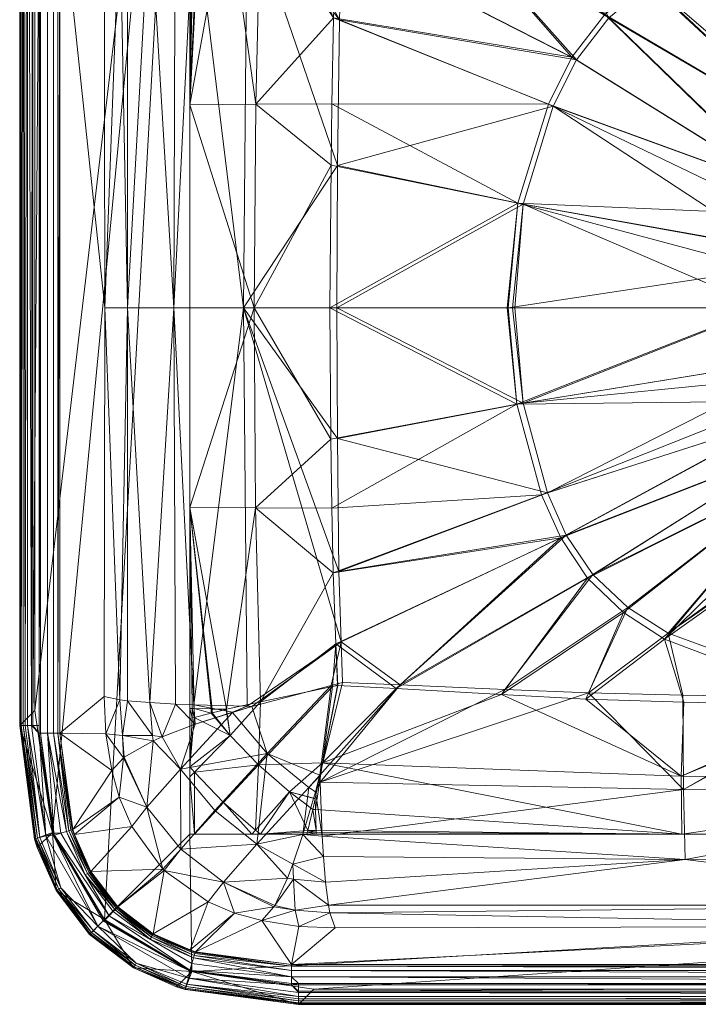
# Model space of a CAD drawing. Header units: inches. Extents: x -170 to 170, y -220 to 0.
# Tile 1 of 9: x -170 to -82, y -220 to -93. Entities that reach past the tile are written whole.
import ezdxf

# ---------------------------------------------------------------- set-up
doc = ezdxf.new("R2010")
doc.units = ezdxf.units.IN
doc.linetypes.add('Durchgehend', pattern=[0])
doc.layers.get('0').update_dxf_attribs({"linetype": 'Durchgehend', "lineweight": 0})

msp = doc.modelspace()

# ---------------------------------------------------------------- meshes
at = {"color": 7, "linetype": 'Durchgehend'}
mesh = msp.add_polyface(dxfattribs=at)
corners = [(-128.94, -80.37, 38.85), (-128.92, -80.35, 38.84), (-129.02, -82.15, 38.79), (-128.94, -80.34, 38.85), (-128.94, -80.34, 38.85), (-128.94, -80.35, 38.85), (-128.94, -80.35, 38.85), (-129.97, -75.09, 39.3), (-139.69, -130, 39.95), (-148, -103.78, 43.29), (-139.49, -103.71, 40.07), (-139.68, -130, 39.95), (-129.77, -111.59, 38.34), (-148, -77.39, 43.74), (-147.71, -77.38, 43.6), (-147.44, -77.37, 43.47), (-146.83, -77.36, 43.18), (-146.62, -77.35, 43.08), (-143.17, -77.28, 41.7), (-138.87, -78.24, 40.39), (-129.43, -92.55, 38.58), (-135.46, -78.97, 39.65), (-128.94, -80.36, 38.85), (-129.65, -103.66, 38.43), (-167.99, -182, 20), (-169.96, -183.96, 132.46), (-169.96, 0, 132.46), (-167.99, 0, 20), (-169.84, 0, 133.24), (-169.84, -183.96, 133.24), (-165.02, -184.96, 133.63), (-164.77, -75.01, 132.76), (-165.02, -75.01, 133.63), (-159.05, -78.81, 78.4), (-158.97, -130, 77.64), (-130.1, -80.24, 48.98), (-133.91, -76.14, 49.73), (-136.27, -78.64, 50.04), (-139.9, -77.63, 51.14), (-140.6, -77.64, 51.39), (-128.68, -92.8, 48.55), (-128.37, -82.51, 48.77), (-149.87, -77.91, 57.13), (-150.06, -130, 56.76), (-147.44, -77.82, 55.08), (-153.14, -78.08, 60.93), (-156.03, -130, 65.65), (-156.03, -78.3, 66.13), (-157.02, -78.41, 68.71), (-141.06, -130, 50.94), (-128.93, -111.62, 48.31), (-148, -12.17, 20), (-148, -130, 43.13), (-148, -155.79, 43.27), (-167.46, -75.01, 135), (-167.46, -183.96, 135), (-167.25, -75.01, 135)]
mesh.append_faces([[corners[k] for k in face] for face in [(0, 1, 2), (3, 4, 5), (5, 4, 6), (3, 7, 4), (4, 7, 1), (8, 9, 10), (11, 10, 12), (13, 14, 9), (9, 14, 15), (16, 9, 15), (16, 17, 9), (9, 17, 18), (10, 18, 19), (20, 19, 21), (2, 21, 0), (2, 20, 21), (3, 5, 21), (21, 5, 22), (0, 21, 22), (19, 20, 10), (10, 20, 23), (12, 10, 23), (10, 9, 18), (5, 6, 22), (7, 3, 21), (24, 25, 26, 27), (28, 26, 25, 29), (30, 31, 32), (33, 31, 34), (35, 36, 37), (38, 39, 37), (37, 39, 40), (41, 37, 40), (41, 35, 37), (42, 43, 44), (42, 45, 43), (43, 45, 46), (46, 45, 47), (48, 46, 47), (48, 34, 46), (48, 33, 34), (43, 49, 44), (44, 49, 39), (39, 49, 50), (40, 39, 50)]], dxfattribs={"color": 7})
mesh.append_faces([[corners[k] for k in face] for face in [(51, 9, 52), (51, 52, 53)]], dxfattribs={"vtx0": -1, "vtx2": -1, "color": 7})
mesh.append_faces([[corners[k] for k in face] for face in [(54, 55, 56)]], dxfattribs={"vtx1": -1, "vtx2": -1, "color": 7})
mesh = msp.add_polyface(dxfattribs=at)
corners = [(-148, -181.75, 43.72), (-148, -155.79, 43.27), (-147.71, -181.75, 43.58), (-143.27, -181.86, 41.72), (-139.51, -155.85, 40.06), (-138.86, -180.88, 40.37), (-129.51, -164.22, 38.51), (-129.16, -173.41, 38.67), (-148, -130, 43.13), (-139.69, -130, 39.95), (-129.8, -146.97, 38.32), (-129.67, -155.9, 38.41), (-139.68, -130, 39.95), (-129.9, -130, 38.25), (-148, -103.78, 43.29), (-129.77, -111.59, 38.34), (-139.49, -103.71, 40.07), (-148, -12.17, 20), (-148, -198, 20), (-169.78, -183.96, 133.43), (-169.84, 0, 133.24), (-169.84, -183.96, 133.24), (-169.49, -183.96, 133.95), (-169.49, 0, 133.95), (-169.24, -183.96, 134.25), (-168.94, 0, 134.51), (-168.94, -183.96, 134.51), (-168.42, -183.96, 134.81), (-168.24, -183.96, 134.88), (-168.24, 0, 134.88), (-167.46, -183.96, 135), (-167.46, -75.01, 135), (-164.77, -184.96, 132.76), (-164.77, -75.01, 132.76), (-165.02, -184.96, 133.63), (-167.25, -184.96, 135), (-166.36, -184.96, 134.83), (-166.36, -75.01, 134.83), (-167.25, -75.01, 135), (-165.58, -184.96, 134.36), (-165.58, -75.01, 134.36), (-165.02, -75.01, 133.63), (-159.05, -180.21, 78.38), (-158.97, -130, 77.64), (-141.06, -130, 50.94), (-129.03, -130, 48.21), (-128.93, -111.62, 48.31), (-140.58, -181.47, 51.37), (-128.47, -173.14, 48.64), (-147.48, -181.28, 55.09), (-150.06, -130, 56.76), (-149.86, -181.18, 57.1), (-153.16, -180.99, 60.94), (-128.74, -164.07, 48.48), (-128.95, -146.88, 48.29), (-156.03, -130, 65.65), (-156.02, -180.76, 66.1), (-157.02, -180.64, 68.71), (-158.99, -208.99, 20), (-165.74, -197.75, 20), (-167.99, -182, 20), (-167.45, -184.97, 135)]
mesh.append_faces([[corners[k] for k in face] for face in [(0, 1, 2), (3, 1, 4), (5, 4, 6), (7, 5, 6), (8, 9, 1), (1, 9, 4), (4, 9, 10), (11, 4, 10), (11, 6, 4), (9, 12, 10), (10, 12, 13), (5, 3, 4), (8, 14, 9), (13, 12, 15), (12, 9, 16), (19, 20, 21), (19, 22, 23), (23, 22, 24), (25, 24, 26), (27, 25, 26), (27, 28, 29), (28, 30, 31), (32, 33, 34), (35, 36, 37, 38), (39, 40, 37, 36), (34, 41, 40, 39), (42, 43, 33, 32), (44, 45, 46), (47, 48, 44), (49, 44, 50), (51, 50, 52), (51, 49, 50), (48, 53, 44), (44, 53, 54), (45, 44, 54), (50, 55, 52), (52, 55, 56), (56, 55, 57), (57, 55, 43), (42, 57, 43), (49, 47, 44)]], dxfattribs={"color": 7})
mesh.append_faces([[corners[k] for k in face] for face in [(17, 0, 18)]], dxfattribs={"vtx0": -1, "color": 7})
mesh.append_faces([[corners[k] for k in face] for face in [(18, 58, 17), (59, 17, 58), (61, 38, 30), (38, 61, 35)]], dxfattribs={"vtx0": -1, "vtx1": -1, "color": 7})
mesh.append_faces([[corners[k] for k in face] for face in [(17, 1, 0), (17, 59, 60)]], dxfattribs={"vtx0": -1, "vtx2": -1, "color": 7})
mesh = msp.add_polyface(dxfattribs=at)
corners = [(-169.78, -183.96, 133.43), (-169.49, 0, 133.95), (-169.84, 0, 133.24), (-168.42, -183.96, 134.81), (-168.24, 0, 134.88), (-168.94, 0, 134.51), (-167.46, 0, 135), (-168.24, -183.96, 134.88), (-167.46, -75.01, 135), (-169.24, -183.96, 134.25), (-163.59, -62.41, 134.04), (-163.88, -62.32, 134.37), (-165.58, -75.01, 134.36), (-165.02, -75.01, 133.63), (-163.35, -62.48, 133.66), (-163.19, -62.53, 133.24), (-164.77, -75.01, 132.76), (-163.1, -62.56, 132.8), (-162.9, -61.95, 132.8), (-160.83, -57.08, 133.25), (-164.62, -62.09, 134.84), (-165.47, -61.83, 135), (-167.25, -75.01, 135), (-166.36, -75.01, 134.83), (-161.46, -56.71, 134.38), (-161.19, -56.87, 134.05), (-160.98, -56.99, 133.67), (-155.47, -61.88, 77.82), (-160.75, -57.13, 132.81), (-157.13, -65.78, 77.96), (-158.09, -69.24, 78.11), (-158.82, -73.96, 78.27), (-154.91, -62.77, 72.87), (-151.51, -56.46, 77.9), (-157.86, -69.63, 75.9), (-156.7, -70.83, 69.91), (-153.65, -64.37, 67.18), (-150.58, -57.29, 71.67), (-149.27, -58.95, 66.05), (-156.49, -70.99, 69.18), (-154.71, -72.13, 64.45), (-151.81, -66.56, 62.27), (-152.74, -73.13, 60.96), (-149.4, -69.34, 58.13), (-151.79, -73.55, 59.64), (-156.72, -73.77, 68.66), (-148, -12.17, 20), (-167.99, -182, 20), (-167.99, 0, 20)]
mesh.append_faces([[corners[k] for k in face] for face in [(0, 1, 2), (3, 4, 5), (6, 4, 7, 8), (5, 1, 9), (10, 11, 12), (13, 10, 12), (13, 14, 10), (13, 15, 14), (13, 16, 15), (15, 16, 17), (18, 15, 17), (18, 19, 15), (20, 21, 22), (23, 20, 22), (23, 11, 20), (23, 12, 11), (11, 24, 20), (11, 10, 25), (15, 19, 14), (10, 14, 26), (27, 28, 18), (29, 18, 17), (30, 17, 16), (31, 30, 16), (30, 29, 17), (29, 27, 18), (32, 33, 27), (29, 32, 27), (29, 34, 32), (29, 30, 34), (34, 35, 32), (32, 35, 36), (37, 36, 38), (35, 39, 36), (36, 39, 40), (41, 40, 42), (43, 42, 44), (36, 41, 38), (36, 40, 41), (37, 32, 36), (42, 43, 41), (30, 31, 34), (34, 31, 35), (35, 31, 45), (39, 45, 40), (39, 35, 45)]], dxfattribs={"color": 7})
mesh.append_faces([[corners[k] for k in face] for face in [(21, 8, 22)]], dxfattribs={"vtx0": -1, "vtx1": -1, "color": 7})
mesh.append_faces([[corners[k] for k in face] for face in [(46, 47, 48)]], dxfattribs={"vtx0": -1, "vtx2": -1, "color": 7})
mesh = msp.add_polyface(dxfattribs=at)
corners = [(-132.85, -61.19, 43.17), (-134.71, -64.45, 42.06), (-139.37, -59.03, 45.28), (-132.47, -62.84, 42.44), (-132.12, -64.35, 41.85), (-131.86, -65.54, 41.44), (-131.85, -65.58, 41.42), (-137.5, -66.66, 41.8), (-142.26, -61.27, 44.99), (-130.55, -72.07, 39.77), (-129.97, -75.09, 39.3), (-142.66, -71.52, 42.07), (-148, -65.84, 45.63), (-148, -76.06, 43.8), (-148, -57.94, 49.42), (-131.58, -57.16, 45.2), (-131.82, -64.29, 41.85), (-131.24, -68.58, 50.94), (-131.22, -67.61, 51.27), (-131.81, -66.44, 51.75), (-130.94, -60.56, 54.9), (-133.33, -61.17, 54.69), (-133.45, -60.78, 54.98), (-147.84, -75.1, 55.56), (-149.4, -69.34, 58.13), (-151.79, -73.55, 59.64), (-146.37, -72.73, 54.81), (-130.14, -72.91, 49.77), (-131.17, -68.85, 50.85), (-133.91, -76.14, 49.73), (-138.22, -71.44, 51.34), (-132.8, -67.07, 51.59), (-136.48, -63.02, 54.05), (-139.51, -59.63, 57.38), (-141.91, -67.39, 53.78), (-144.95, -63.98, 57.08), (-147.4, -61.17, 61.19), (-151.81, -66.56, 62.27), (-149.27, -58.95, 66.05), (-148, -12.17, 20), (-148, -77.39, 43.74), (-148, -103.78, 43.29)]
mesh.append_faces([[corners[k] for k in face] for face in [(0, 1, 2), (0, 3, 1), (1, 3, 4), (5, 1, 4), (5, 6, 1), (1, 6, 7), (2, 7, 8), (6, 9, 7), (7, 9, 10), (8, 7, 11), (12, 11, 13), (12, 8, 11), (12, 14, 8), (11, 7, 10), (1, 7, 2), (0, 15, 3), (3, 15, 16), (4, 16, 5), (4, 3, 16), (16, 6, 5), (17, 18, 19), (19, 18, 20), (21, 20, 22), (21, 19, 20), (23, 24, 25), (23, 26, 24), (27, 28, 29), (29, 28, 30), (30, 28, 31), (32, 31, 19), (21, 32, 19), (21, 22, 32), (32, 22, 33), (34, 33, 35), (24, 35, 36), (37, 36, 38), (28, 17, 31), (31, 17, 19), (35, 33, 36), (35, 24, 34), (34, 24, 26), (30, 34, 26), (30, 32, 34), (30, 31, 32), (37, 24, 36), (34, 32, 33), (17, 28, 18)]], dxfattribs={"color": 7})
mesh.append_faces([[corners[k] for k in face] for face in [(39, 40, 41)]], dxfattribs={"vtx0": -1, "vtx2": -1, "color": 7})
mesh = msp.add_polyface(dxfattribs=at)
corners = [(-89.97, -78.49, 37.19), (-60.26, -77.69, 36.46), (-83.2, -84.19, 36.54), (-128.94, -80.35, 38.85), (-128.92, -80.35, 38.84), (-128.94, -80.37, 38.85), (-129.02, -82.15, 38.79), (-114.44, -79.64, 38.06), (-98.66, -97.65, 36.53), (-94.4, -92.11, 36.54), (-70.99, -114.92, 35.03), (-67.12, -108.17, 35.03), (-101.71, -103.7, 36.53), (-72.16, -117.93, 35.03), (-105.64, -116.5, 36.54), (-129.65, -103.66, 38.43), (-129.77, -111.59, 38.34), (-129.43, -92.55, 38.58), (-112.08, -79.51, 37.96), (-100.82, -78.94, 37.53), (-89.05, -87.62, 36.54), (-66.36, -107.15, 35.03), (-128.94, -80.34, 38.85), (-129.97, -75.09, 39.3), (-111.44, -71.3, 38.93), (-128.94, -80.36, 38.85), (-113.92, -80.15, 48.04), (-130.14, -72.91, 49.77), (-128.31, -80.69, 48.82), (-128.37, -82.51, 48.77), (-130.1, -80.24, 48.98), (-70.7, -115.05, 45.03), (-101.09, -103.95, 46.51), (-73.07, -122.36, 45.03), (-70.7, -115.05, 45.03), (-98.09, -97.99, 46.51), (-128.68, -92.8, 48.55), (-128.93, -111.62, 48.31), (-104.96, -116.63, 46.51), (-93.9, -92.58, 46.51), (-100.46, -79.63, 47.49), (-66.86, -108.39, 45.03), (-82.82, -84.9, 46.51), (-88.62, -88.22, 46.51), (-89.65, -79.29, 47.15), (-60.07, -78.69, 46.4)]
mesh.append_faces([[corners[k] for k in face] for face in [(0, 1, 2), (3, 4, 5), (6, 4, 7), (8, 7, 9), (10, 9, 11), (10, 8, 9), (10, 12, 8), (10, 13, 12), (12, 13, 14), (15, 14, 16), (15, 12, 14), (15, 17, 12), (12, 17, 8), (8, 17, 6), (7, 8, 6), (7, 18, 9), (9, 18, 19), (20, 19, 0), (2, 20, 0), (2, 21, 20), (20, 11, 9), (19, 20, 9), (3, 22, 4), (7, 4, 23), (18, 24, 19), (18, 7, 24), (25, 3, 5), (26, 27, 28), (29, 28, 30), (31, 32, 33), (31, 34, 32), (32, 34, 35), (36, 35, 29), (36, 32, 35), (36, 37, 32), (32, 37, 38), (33, 32, 38), (35, 34, 39), (26, 39, 40), (26, 35, 39), (26, 29, 35), (26, 28, 29), (41, 42, 43), (39, 43, 40), (39, 41, 43), (42, 44, 43), (43, 44, 40), (44, 42, 45)]], dxfattribs={"color": 7})
mesh = msp.add_polyface(dxfattribs=at)
corners = [(-72.16, -117.93, 35.03), (-70.99, -114.92, 35.03), (-70.67, -115.06, 35.02), (-66.82, -108.38, 35.02), (-67.12, -108.17, 35.03), (-66.36, -107.15, 35.03), (-66.07, -107.38, 35.02), (-61.7, -102.67, 35.02), (-61.96, -102.38, 35.04), (-57.37, -98.82, 35.04), (-57.15, -99.16, 35.02), (-60.26, -77.69, 36.46), (-50.44, -95.23, 35.05), (-83.2, -84.19, 36.54), (-89.05, -87.62, 36.54), (-64.62, -108.5), (-70.1, -118.64), (-56.14, -100.7), (-61.72, -102.66, 45.03), (-82.82, -84.9, 46.51), (-66.86, -108.39, 45.03), (-93.9, -92.58, 46.51), (-70.7, -115.05, 45.03), (-60.07, -78.69, 46.4), (-50.28, -95.64, 45.04), (-60.44, -104.07, 44.26), (-61.03, -103.41, 44.81), (-64.67, -108.64, 44.26), (-69.76, -115.46, 44.81), (-68.95, -115.82, 44.26), (-70.7, -115.05, 45.03), (-56.24, -100.81, 44.27), (-49.9, -96.57, 44.82), (-53.49, -104.98, 39.77), (-56.86, -107.56, 39.77), (-60.55, -111.46, 39.77), (-60.72, -111.69, 39.77), (-63.48, -115.97, 39.77), (-55.48, -109.12, 37.79), (-58.91, -112.76, 37.79), (-61.63, -116.94, 37.79), (-56.2, -114.89, 34), (-53.19, -111.7, 34), (-58.59, -118.56, 34)]
mesh.append_faces([[corners[k] for k in face] for face in [(0, 1, 2), (2, 1, 3), (3, 1, 4), (5, 3, 4), (5, 6, 3), (5, 7, 6), (5, 8, 7), (7, 8, 9), (10, 7, 9), (9, 11, 12), (9, 8, 11), (11, 8, 13), (13, 8, 5), (5, 4, 14), (2, 15, 16), (2, 3, 15), (15, 3, 6), (7, 15, 6), (7, 17, 15), (7, 10, 17), (18, 19, 20), (21, 22, 20), (19, 18, 23), (18, 24, 23), (25, 26, 27), (27, 26, 28), (29, 27, 28), (18, 20, 26), (26, 20, 28), (28, 20, 22), (30, 28, 22), (24, 18, 26), (25, 31, 26), (26, 31, 32), (33, 31, 25), (34, 25, 35), (34, 33, 25), (25, 27, 35), (35, 27, 36), (36, 27, 37), (37, 27, 29), (34, 38, 33), (35, 39, 38, 34), (39, 35, 36), (40, 36, 37), (39, 41, 42, 38), (36, 40, 39), (40, 43, 41, 39)]], dxfattribs={"color": 7})
mesh = msp.add_polyface(dxfattribs=at)
corners = [(-73.13, -137.15, 35.02), (-73.46, -137.21, 35.03), (-73.83, -130, 35.02), (-74.17, -130, 35.03), (-73.5, -125.04, 35.02), (-73.83, -125, 35.03), (-73.02, -122.29, 35.02), (-73.35, -122.22, 35.03), (-96.64, -164.92, 36.53), (-100.12, -159.72, 36.52), (-69.63, -147.83, 35.03), (-68, -150.56, 35.03), (-71.4, -144.11, 35.03), (-102.59, -154.18, 36.52), (-72.16, -142.07, 35.03), (-129.51, -164.22, 38.51), (-129.67, -155.9, 38.41), (-105.77, -142.45, 36.53), (-129.8, -146.97, 38.32), (-129.9, -130, 38.25), (-107.04, -130, 36.54), (-106.88, -130, 36.53), (-72.16, -117.93, 35.03), (-105.64, -116.5, 36.54), (-129.77, -111.59, 38.34), (-106.06, -130, 46.5), (-73.87, -130, 45.03), (-104.96, -116.63, 46.51), (-106.34, -130, 46.51), (-129.03, -130, 48.21), (-73.07, -122.36, 45.03), (-128.93, -111.62, 48.31), (-67.72, -150.38, 45.03), (-69.35, -147.67, 45.03), (-95.99, -164.43, 46.5), (-99.42, -159.36, 46.5), (-71.09, -144.03, 45.03), (-101.83, -153.9, 46.5), (-128.74, -164.07, 48.48), (-128.95, -146.88, 48.29), (-72.72, -139.12, 45.03), (-104.96, -142.31, 46.5), (-73.17, -137.16, 45.03), (-72.84, -130, 44.81)]
mesh.append_faces([[corners[k] for k in face] for face in [(0, 1, 2), (2, 1, 3), (4, 3, 5), (6, 5, 7), (6, 4, 5), (4, 2, 3), (8, 9, 10), (11, 8, 10), (12, 13, 14), (12, 9, 13), (12, 10, 9), (15, 16, 13), (13, 16, 17), (14, 17, 1), (14, 13, 17), (16, 18, 17), (17, 18, 19), (20, 17, 19), (20, 21, 17), (17, 21, 3), (1, 17, 3), (22, 7, 23), (23, 7, 5), (21, 5, 3), (21, 23, 5), (21, 20, 23), (23, 20, 19), (24, 23, 19), (25, 26, 27), (28, 27, 29), (28, 25, 27), (30, 27, 26), (31, 29, 27), (32, 33, 34), (34, 33, 35), (33, 36, 35), (35, 36, 37), (38, 37, 39), (36, 40, 37), (37, 40, 41), (39, 41, 29), (39, 37, 41), (40, 42, 41), (41, 42, 26), (25, 41, 26), (25, 28, 41), (41, 28, 29), (26, 42, 43)]], dxfattribs={"color": 7})
mesh = msp.add_polyface(dxfattribs=at)
corners = [(-68, -150.56, 35.03), (-92.03, -169.34, 36.53), (-96.64, -164.92, 36.53), (-86.72, -172.8, 36.53), (-66.36, -152.85, 35.03), (-63.43, -156.21, 35.04), (-63.94, -181.39, 36.56), (-57.38, -161.2, 35.04), (-84.23, -180.93, 37.09), (-96.87, -180.55, 37.44), (-107.75, -179.94, 37.79), (-84.47, -198, 41.49), (-37, -198, 40.68), (-148, -198, 20), (-10.07, -198, 40.93), (-84.58, -190.5, 38.76), (-62.58, -181.42, 36.53), (-37, -191.14, 38.08), (-130.88, -188.78, 40.13), (-133.96, -217.46, 135), (-133.96, -218.24, 134.88), (15.59, -217.46, 135), (-134.87, -214.8, 132.72), (-134.87, -215.05, 133.61), (1.31, -214.8, 132.72), (59.87, -215.6, 134.34), (-134.87, -215.6, 134.34), (59.87, -216.39, 134.83), (-134.87, -216.39, 134.83), (15.59, -217.29, 135), (-133.96, -217.29, 135), (-37, -209.85, 76.1), (-129.23, -210.1, 79.03), (-96.55, -179.74, 47.41), (-131.19, -191.26, 51.22), (-84.25, -192.2, 49.86), (-84.37, -180.02, 47.05), (-63.48, -180.37, 46.5), (-37, -207.14, 64.14), (-130.1, -207.16, 66.24), (-129.91, -208.13, 68.87), (-84.04, -201.25, 55.79), (-37, -192.54, 49.18), (-62.72, -180.38, 46.49), (-130.91, -198.26, 54.82), (-63.17, -155.95, 45.03), (-86.23, -172.04, 46.5), (-63.55, -155.57, 45.03), (-67.72, -150.38, 45.03), (-91.47, -168.72, 46.5), (-95.99, -164.43, 46.5), (-107.35, -179.28, 47.76), (-99.42, -159.36, 46.5), (-120.83, -178.7, 48.37)]
mesh.append_faces([[corners[k] for k in face] for face in [(0, 1, 2), (0, 3, 1), (0, 4, 3), (3, 4, 5), (6, 5, 7), (5, 6, 3), (3, 6, 8), (9, 3, 8), (9, 1, 3), (9, 10, 1), (1, 10, 2), (11, 12, 13), (12, 14, 13), (10, 9, 15), (15, 9, 8), (6, 15, 8), (6, 16, 15), (15, 16, 17), (11, 15, 17), (11, 18, 15), (19, 20, 21), (22, 23, 24), (25, 23, 26), (27, 26, 28), (29, 28, 30), (22, 31, 32), (33, 34, 35), (36, 35, 37), (36, 33, 35), (38, 39, 40), (31, 40, 32), (31, 38, 40), (39, 38, 41), (42, 35, 41), (43, 37, 35), (35, 44, 41), (37, 45, 46), (36, 46, 33), (36, 37, 46), (45, 47, 46), (46, 47, 48), (49, 48, 50), (51, 49, 50), (51, 33, 49), (49, 33, 46), (48, 49, 46), (50, 52, 53)]], dxfattribs={"color": 7})
mesh.append_faces([[corners[k] for k in face] for face in [(29, 30, 19)]], dxfattribs={"vtx1": -1, "vtx2": -1, "color": 7})
mesh = msp.add_polyface(dxfattribs=at)
corners = [(15.41, -171.24, 36.53), (20.49, -166.76, 36.53), (27.7, -180.02, 37.56), (16.94, -180.52, 37.21), (9.8, -174.69, 36.54), (-6.56, -151.4, 35.03), (16.7, -198, 41.59), (16.83, -190.2, 38.8), (37.2, -198, 42.25), (37.39, -189.43, 39.33), (16.84, -189.65, 38.66), (-13.48, -181.36, 36.44), (-23.21, -164.65, 35.05), (-22.02, -164.15, 35.05), (-9.96, -181.26, 36.5), (-11.78, -157.39, 35.04), (-37, -181.77, 36.24), (-148, -198, 20), (-10.07, -198, 40.93), (159.83, -198, 20), (-37, -191.14, 38.08), (-9.98, -190.22, 38.09), (-37, -190.62, 37.93), (-133.96, -219.96, 132.46), (-132, -217.99, 20), (159.99, -217.99, 20), (161.96, -219.96, 132.46), (-133.96, -218.24, 134.88), (161.96, -218.24, 134.88), (15.59, -217.46, 135), (1.31, -214.8, 132.72), (-134.87, -215.05, 133.61), (59.87, -215.05, 133.61), (59.87, -215.6, 134.34), (15.59, -217.29, 135), (59.87, -216.39, 134.83), (-134.87, -216.39, 134.83), (-134.87, -215.6, 134.34), (59.87, -214.8, 132.72), (15.53, -209.94, 77.17), (-37, -209.85, 76.1), (16.61, -179.72, 47.17), (16.48, -192.03, 49.89), (27.31, -179.34, 47.53), (15.94, -207.14, 64.89), (-37, -207.14, 64.14), (-37, -201.37, 55.17), (16.26, -201.17, 55.79), (-37, -192.54, 49.18), (-13.67, -180.34, 46.38), (20.02, -166.33, 46.51), (15, -170.68, 46.51), (9.44, -174.01, 46.51), (-11.78, -156.88, 45.03), (-23.4, -164.23, 45.04), (-23.42, -164.24, 45.04), (-37, -180.66, 46.18)]
mesh.append_faces([[corners[k] for k in face] for face in [(0, 1, 2), (3, 0, 2), (3, 4, 0), (0, 4, 5), (6, 7, 8), (9, 7, 2), (3, 2, 10), (10, 2, 7), (11, 12, 13), (14, 13, 15), (4, 14, 15), (4, 3, 14), (14, 11, 13), (11, 16, 12), (17, 18, 19), (18, 20, 21), (6, 21, 7), (6, 18, 21), (21, 22, 11), (14, 21, 11), (14, 10, 21), (14, 3, 10), (10, 7, 21), (23, 24, 25, 26), (27, 28, 29), (30, 31, 32), (32, 31, 33), (34, 35, 36), (35, 33, 37), (38, 39, 30), (30, 39, 40), (41, 42, 43), (39, 44, 40), (40, 44, 45), (45, 44, 46), (46, 44, 47), (48, 47, 42), (49, 42, 41), (49, 48, 42), (48, 46, 47), (50, 51, 43), (52, 41, 51), (51, 41, 43), (52, 53, 49), (41, 52, 49), (53, 54, 49), (49, 54, 55), (56, 49, 55)]], dxfattribs={"color": 7})
mesh = msp.add_polyface(dxfattribs=at)
corners = [(-128.92, -178.77, 38.82), (-128.92, -178.76, 38.82), (-128.9, -178.77, 38.82), (-129.16, -173.41, 38.67), (-121.37, -179.16, 38.4), (-100.12, -159.72, 36.52), (-129.51, -164.22, 38.51), (-102.59, -154.18, 36.52), (-96.64, -164.92, 36.53), (-107.75, -179.94, 37.79), (-131.68, -198, 43.19), (-84.47, -198, 41.49), (-148, -198, 20), (-128.92, -178.77, 38.82), (-128.91, -178.77, 38.82), (-128.92, -178.77, 38.82), (-128.92, -178.76, 38.82), (-129.56, -178.91, 38.87), (-128.92, -178.77, 38.82), (-128.92, -178.78, 38.82), (-131.68, -197.74, 43.07), (-131.69, -197.5, 42.96), (-131.77, -194.79, 41.88), (-130.88, -188.78, 40.13), (-128.92, -178.77, 38.82), (-84.58, -190.5, 38.76), (-128.29, -178.41, 48.8), (-131.22, -190.35, 50.92), (-120.83, -178.7, 48.37), (-131.19, -191.26, 51.22), (-107.35, -179.28, 47.76), (-96.55, -179.74, 47.41), (-130.75, -200.88, 56.97), (-84.04, -201.25, 55.79), (-130.91, -198.26, 54.82), (-130.48, -204.19, 60.8), (-130.1, -207.16, 66.24), (-84.25, -192.2, 49.86), (-129.76, -178.77, 48.92), (-128.47, -173.14, 48.64), (-95.99, -164.43, 46.5), (-99.42, -159.36, 46.5), (-128.74, -164.07, 48.48), (-101.83, -153.9, 46.5)]
mesh.append_faces([[corners[k] for k in face] for face in [(0, 1, 2), (2, 1, 3), (4, 3, 5), (3, 6, 5), (5, 6, 7), (8, 9, 4), (5, 8, 4), (4, 2, 3), (10, 11, 12), (13, 0, 14), (14, 0, 2), (15, 16, 0), (0, 16, 1), (3, 1, 17), (17, 1, 16), (15, 17, 16), (15, 18, 17), (17, 18, 19), (10, 20, 11), (11, 20, 21), (22, 11, 21), (22, 23, 11), (19, 24, 23), (23, 24, 13), (14, 23, 13), (14, 2, 23), (23, 2, 4), (9, 23, 4), (9, 25, 23), (0, 13, 18), (15, 0, 18), (19, 18, 24), (24, 18, 13), (26, 27, 28), (28, 27, 29), (30, 29, 31), (30, 28, 29), (32, 33, 34), (32, 35, 33), (33, 35, 36), (29, 34, 37), (27, 26, 38), (26, 39, 38), (30, 40, 28), (28, 41, 39), (26, 28, 39), (42, 41, 43), (42, 39, 41)]], dxfattribs={"color": 7})
mesh = msp.add_polyface(dxfattribs=at)
corners = [(-147.71, -181.75, 43.58), (-148, -155.79, 43.27), (-147.44, -181.76, 43.45), (-145.24, -181.81, 42.47), (-145.12, -181.82, 42.42), (-143.27, -181.86, 41.72), (-129.16, -173.41, 38.67), (-129.56, -178.91, 38.87), (-138.86, -180.88, 40.37), (-148, -183.06, 43.79), (-147.71, -182.98, 43.64), (-148, -189.27, 44.59), (-147.44, -182.91, 43.51), (-142.79, -185.23, 41.8), (-145.24, -182.34, 42.49), (-145.12, -182.31, 42.44), (-143.31, -181.87, 41.73), (-139.12, -189.02, 41.34), (-128.92, -178.78, 38.82), (-130.88, -188.78, 40.13), (-148, -181.75, 43.72), (-168.42, -183.96, 134.81), (-167.45, -184.97, 135), (-168.24, -183.96, 134.88), (-167.46, -183.96, 135), (-159.05, -180.21, 78.38), (-164.77, -184.96, 132.76), (-158.82, -185.03, 78.21), (-129.76, -178.77, 48.92), (-139.97, -181.48, 51.15), (-138.02, -187.58, 51.28), (-142.49, -182.28, 52.21), (-149.2, -189.58, 57.92), (-147.29, -183.79, 55.12), (-142.5, -182.23, 52.2), (-157.02, -180.64, 68.71), (-156.7, -185.26, 68.63), (-156.02, -180.76, 66.1), (-153.16, -180.99, 60.94), (-151.58, -185.43, 59.37), (-149.86, -181.18, 57.1), (-152.81, -185.25, 60.94), (-152.73, -185.93, 60.96), (-147.48, -181.28, 55.09), (-140.58, -181.47, 51.37), (-128.47, -173.14, 48.64)]
mesh.append_faces([[corners[k] for k in face] for face in [(0, 1, 2), (2, 1, 3), (3, 1, 4), (4, 1, 5), (6, 7, 8), (9, 10, 11), (11, 10, 12), (13, 12, 14), (15, 13, 14), (15, 16, 13), (13, 16, 5), (8, 13, 5), (8, 17, 13), (8, 7, 17), (7, 18, 19), (9, 20, 10), (10, 20, 0), (12, 0, 2), (14, 2, 3), (15, 3, 4), (16, 4, 5), (16, 15, 4), (15, 14, 3), (14, 12, 2), (12, 10, 0), (21, 22, 23), (22, 24, 23), (25, 26, 27), (28, 29, 30), (30, 29, 31), (32, 31, 33), (29, 34, 31), (31, 34, 33), (35, 36, 37), (35, 27, 36), (35, 25, 27), (38, 39, 40), (38, 41, 39), (38, 37, 41), (41, 37, 36), (42, 41, 36), (39, 33, 40), (40, 33, 43), (43, 33, 34), (44, 34, 29), (44, 43, 34), (28, 45, 29), (29, 45, 44)]], dxfattribs={"color": 7})
mesh = msp.add_polyface(dxfattribs=at)
corners = [(-23.21, -164.65, 35.05), (-33.92, -167.21, 35.06), (-33.96, -166.71, 35.03), (-37, -167.34, 35.06), (-37, -166.84, 35.03), (-42.02, -166.99, 35.06), (-41.95, -166.5, 35.03), (-46.16, -166.18, 35.05), (-46.04, -165.71, 35.03), (-37, -181.77, 36.24), (-62.58, -181.42, 36.53), (-57.38, -161.2, 35.04), (-51.4, -164.41, 35.05), (-63.94, -181.39, 36.56), (-34.11, -164.88), (-37, -198, 40.68), (-37, -191.14, 38.08), (-10.07, -198, 40.93), (-37, -190.62, 37.93), (-9.98, -190.22, 38.09), (-13.48, -181.36, 36.44), (-84.47, -198, 41.49), (-133.96, -219.96, 132.46), (161.96, -219.84, 133.24), (-133.96, -219.84, 133.24), (-133.96, -219.78, 133.43), (-133.96, -219.49, 133.95), (161.96, -219.49, 133.95), (-133.96, -219.24, 134.25), (161.96, -218.94, 134.51), (-133.96, -218.94, 134.51), (-133.96, -218.42, 134.81), (-133.96, -218.24, 134.88), (161.96, -218.24, 134.88), (-134.87, -214.8, 132.72), (1.31, -214.8, 132.72), (-37, -209.85, 76.1), (-13.67, -180.34, 46.38), (-37, -180.66, 46.18), (-37, -192.54, 49.18), (-84.04, -201.25, 55.79), (-37, -207.14, 64.14), (-37, -201.37, 55.17), (-62.72, -180.38, 46.49), (-84.25, -192.2, 49.86), (-23.42, -164.24, 45.04), (-37, -166.82, 45.04), (-46.78, -165.5, 45.04), (-51.23, -163.98, 45.04), (-55.85, -161.65, 45.04), (-63.48, -180.37, 46.5), (-63.17, -155.95, 45.03), (-46.52, -164.55, 44.82), (-37, -165.83, 44.82), (-147.75, -215.74, 20), (159.83, -198, 20), (-132, -217.99, 20), (-148, -198, 20), (15.59, -217.29, 135), (-133.96, -217.46, 135), (15.59, -217.46, 135)]
mesh.append_faces([[corners[k] for k in face] for face in [(0, 1, 2), (2, 1, 3), (4, 3, 5), (6, 5, 7), (8, 6, 7), (6, 4, 5), (4, 2, 3), (3, 1, 9), (9, 1, 0), (10, 11, 12), (7, 10, 12), (7, 9, 10), (7, 5, 9), (9, 5, 3), (10, 13, 11), (4, 14, 2), (4, 6, 14), (15, 16, 17), (16, 18, 19), (18, 9, 20), (21, 16, 15), (9, 18, 10), (10, 18, 16), (22, 23, 24), (24, 23, 25), (26, 27, 28), (26, 25, 27), (28, 29, 30), (30, 29, 31), (32, 31, 33), (34, 35, 36), (37, 38, 39), (40, 41, 42), (39, 40, 42), (39, 43, 44), (39, 38, 43), (38, 45, 46), (46, 47, 38), (38, 47, 43), (43, 47, 48), (49, 43, 48), (49, 50, 43), (49, 51, 50), (46, 52, 47), (46, 53, 52)]], dxfattribs={"color": 7})
mesh.append_faces([[corners[k] for k in face] for face in [(54, 55, 56), (55, 54, 57)]], dxfattribs={"vtx0": -1, "vtx1": -1, "color": 7})
mesh.append_faces([[corners[k] for k in face] for face in [(58, 59, 60)]], dxfattribs={"vtx0": -1, "vtx2": -1, "color": 7})
mesh = msp.add_polyface(dxfattribs=at)
corners = [(-148, -189.27, 44.59), (-148, -198, 20), (-148, -183.06, 43.79), (-148, -190.58, 44.89), (-148, -198, 47.66), (-131.77, -194.79, 41.88), (-131.81, -193.36, 41.4), (-130.88, -188.78, 40.13), (-132.89, -198, 43.28), (-132.82, -197.74, 43.16), (-131.68, -198, 43.19), (-131.68, -197.74, 43.07), (-132.76, -197.5, 43.04), (-131.69, -197.5, 42.96), (-132.13, -194.79, 41.91), (-131.82, -193.42, 41.42), (-139.12, -189.02, 41.34), (-129.56, -178.91, 38.87), (-135.12, -192.51, 41.47), (-138.86, -198, 44.18), (-147.41, -189.96, 44.45), (-147.41, -198, 47.34), (-143.65, -193.9, 43.96), (-139.99, -198, 44.46), (-139.53, -197.48, 44.1), (-142.79, -185.23, 41.8), (-147.44, -182.91, 43.51), (-131.22, -190.35, 50.92), (-131.25, -190.48, 50.96), (-131.19, -191.26, 51.22), (-131.79, -192.5, 51.73), (-130.91, -198.26, 54.82), (-133.41, -198.04, 54.89), (-132.63, -191.96, 51.59), (-139.35, -199.28, 57.29), (-138.02, -187.58, 51.28), (-129.76, -178.77, 48.92), (-149.16, -199.92, 65.76), (-144.77, -194.93, 56.94), (-149.2, -189.58, 57.92), (-142.49, -182.28, 52.21)]
mesh.append_faces([[corners[k] for k in face] for face in [(0, 1, 2), (1, 0, 3, 4), (5, 6, 7), (8, 9, 10), (10, 9, 11), (11, 9, 12), (13, 12, 14), (5, 14, 15), (6, 5, 15), (5, 13, 14), (13, 11, 12), (16, 17, 7), (18, 7, 6), (15, 18, 6), (15, 14, 18), (18, 14, 12), (19, 12, 9), (3, 20, 21), (4, 3, 21), (21, 22, 23), (21, 20, 22), (22, 20, 16), (24, 16, 18), (19, 18, 12), (19, 24, 18), (19, 23, 24), (24, 23, 22), (16, 24, 22), (3, 0, 20), (20, 0, 25), (16, 20, 25), (18, 16, 7), (25, 0, 26), (27, 28, 29), (29, 28, 30), (31, 30, 32), (31, 29, 30), (32, 33, 34), (32, 30, 33), (33, 30, 28), (27, 33, 28), (27, 35, 33), (27, 36, 35), (37, 38, 39), (33, 35, 34), (34, 35, 38), (38, 35, 39), (39, 35, 40)]], dxfattribs={"color": 7})
mesh = msp.add_polyface(dxfattribs=at)
corners = [(-148, -198, 20), (-148, -181.75, 43.72), (-148, -183.06, 43.79), (-167.99, -182, 20), (-165.74, -197.75, 20), (-169.96, -183.96, 132.46), (-168.05, -198.61, 132.45), (-167.88, -198.56, 133.42), (-167.67, -198.5, 133.86), (-169.78, -183.96, 133.43), (-169.84, -183.96, 133.24), (-168.01, -198.6, 132.94), (-166.59, -198.18, 134.8), (-165.66, -197.9, 135), (-167.45, -184.97, 135), (-168.42, -183.96, 134.81), (-168.94, -183.96, 134.51), (-167.37, -198.41, 134.25), (-169.24, -183.96, 134.25), (-169.49, -183.96, 133.95), (-163.11, -197.39, 132.81), (-164.77, -184.96, 132.76), (-163.2, -197.42, 133.25), (-165.55, -197.87, 135), (-164.63, -197.86, 134.84), (-166.36, -184.96, 134.83), (-167.25, -184.96, 135), (-163.9, -197.63, 134.38), (-165.58, -184.96, 134.36), (-163.36, -197.47, 133.67), (-165.02, -184.96, 133.63), (-163.6, -197.54, 134.05), (-162.9, -198.02, 132.82), (-155.49, -197.01, 77.55), (-157.12, -193.21, 77.77), (-158.08, -189.75, 77.98), (-158.82, -185.03, 78.21), (-156.57, -188.11, 69.47), (-153.53, -194.5, 66.83), (-156.46, -188.03, 69.09), (-152.73, -185.93, 60.96), (-151.58, -185.43, 59.37), (-149.2, -189.58, 57.92), (-147.29, -183.79, 55.12), (-149.16, -199.92, 65.76), (-156.7, -185.26, 68.63), (-152.81, -185.25, 60.94)]
mesh.append_faces([[corners[k] for k in face] for face in [(0, 1, 2), (3, 4, 5), (5, 4, 6), (7, 8, 9), (10, 7, 9), (10, 11, 7), (10, 5, 11), (11, 5, 6), (12, 13, 14), (15, 12, 14), (15, 16, 12), (12, 16, 17), (16, 18, 17), (17, 18, 19), (8, 19, 9), (8, 17, 19), (20, 21, 22), (23, 24, 25), (26, 23, 25), (25, 27, 28), (25, 24, 27), (29, 22, 30), (31, 30, 28), (27, 31, 28), (32, 20, 22), (30, 31, 29), (30, 22, 21), (32, 33, 34), (20, 34, 35), (21, 35, 36), (21, 20, 35), (20, 32, 34), (35, 34, 37), (37, 34, 38), (39, 38, 40), (39, 37, 38), (34, 33, 38), (41, 42, 43), (41, 40, 42), (42, 40, 38), (44, 42, 38), (35, 37, 36), (36, 37, 45), (37, 39, 45), (45, 39, 40), (46, 40, 41)]], dxfattribs={"color": 7})
mesh.append_faces([[corners[k] for k in face] for face in [(13, 26, 14), (26, 13, 23)]], dxfattribs={"vtx0": -1, "vtx1": -1, "color": 7})
mesh = msp.add_polyface(dxfattribs=at)
corners = [(67.99, -198, 45.4), (57.94, -198, 43.29), (62.35, -191.69, 41.59), (57.87, -197.74, 43.16), (57.81, -197.49, 43.05), (57.36, -195.55, 42.21), (56.71, -198, 43.2), (56.72, -197.74, 43.08), (56.79, -195.55, 42.17), (57.33, -195.43, 42.16), (56.79, -195.43, 42.12), (57.3, -195.31, 42.12), (159.83, -198, 20), (-10.07, -198, 40.93), (16.7, -198, 41.59), (161.96, -219.96, 132.46), (161.96, -219.84, 133.24), (-133.96, -219.96, 132.46), (-133.96, -219.78, 133.43), (161.96, -219.49, 133.95), (161.96, -218.94, 134.51), (-133.96, -219.24, 134.25), (-133.96, -218.42, 134.81), (161.96, -218.24, 134.88), (59.87, -217.29, 135), (72.74, -214.68, 134.84), (59.87, -216.39, 134.83), (72.42, -213.65, 134.03), (59.87, -215.05, 133.61), (59.87, -215.6, 134.34), (72.52, -213.94, 134.37), (72.3, -213.25, 133.23), (59.87, -214.8, 132.72), (63.7, -209.15, 78.58), (58.91, -209.89, 78.86), (54.23, -210.1, 79.04), (72.28, -213.16, 132.78), (58.43, -198.01, 54.88), (55.93, -198.23, 54.8), (55.77, -200.87, 56.97), (59.69, -201.79, 58.4), (55.49, -204.17, 60.78), (59.61, -203.79, 60.84), (55.11, -207.16, 66.24), (59.41, -207.8, 68.82), (54.93, -208.13, 68.86), (62.15, -207.36, 68.76), (62.05, -207.18, 68.21), (60.4, -203.66, 60.84), (56.81, -192.41, 51.71), (67.23, -208.17, 78.28), (68.67, -204.16, 66.21), (64.4, -199.22, 57.27), (57.71, -191.87, 51.57), (159.99, -217.99, 20), (-132, -217.99, 20)]
mesh.append_faces([[corners[k] for k in face] for face in [(0, 1, 2), (1, 3, 2), (2, 3, 4), (5, 2, 4), (1, 6, 3), (3, 6, 7), (4, 7, 8), (5, 8, 9), (5, 4, 8), (8, 10, 9), (9, 10, 11), (4, 3, 7), (12, 13, 14), (15, 16, 17), (18, 16, 19), (19, 20, 21), (22, 20, 23), (24, 25, 26), (27, 28, 29), (30, 29, 26), (28, 31, 32), (32, 33, 34), (35, 32, 34), (33, 32, 36), (37, 38, 39), (40, 39, 41), (42, 41, 43), (44, 43, 45), (34, 45, 35), (34, 44, 45), (34, 33, 44), (44, 33, 46), (47, 44, 46), (47, 42, 44), (47, 48, 42), (42, 48, 40), (41, 42, 40), (40, 37, 39), (37, 49, 38), (44, 42, 43), (33, 50, 46), (47, 51, 48), (47, 46, 51), (52, 53, 37), (40, 52, 37), (40, 48, 52), (52, 48, 51)]], dxfattribs={"color": 7})
mesh.append_faces([[corners[k] for k in face] for face in [(54, 55, 12)]], dxfattribs={"vtx1": -1, "vtx2": -1, "color": 7})
mesh = msp.add_polyface(dxfattribs=at)
corners = [(-168.05, -198.61, 132.45), (-165.74, -197.75, 20), (-167.71, -199.71, 132.44), (-165.26, -205.27, 132.44), (-158.99, -208.99, 20), (-164.91, -205.07, 133.86), (-164.64, -204.92, 134.25), (-167.67, -198.5, 133.86), (-168.01, -198.6, 132.94), (-165.22, -205.25, 132.94), (-165.58, -198.15, 135), (-159.87, -209.88, 134.8), (-159.19, -209.19, 135), (-166.59, -198.18, 134.8), (-165.66, -197.9, 135), (-167.37, -198.41, 134.25), (-167.88, -198.56, 133.42), (-165.11, -205.19, 133.41), (-162.9, -198.02, 132.82), (-163.2, -197.42, 133.25), (-160.85, -202.87, 133.27), (-160.77, -202.82, 132.83), (-157.3, -207.35, 132.84), (-163.9, -197.63, 134.38), (-164.63, -197.86, 134.84), (-161.49, -203.23, 134.38), (-161.22, -203.08, 134.06), (-157.65, -207.74, 134.06), (-165.55, -197.87, 135), (-165.48, -198.12, 135), (-158.41, -208.51, 134.84), (-159.03, -209.13, 135), (-157.35, -207.44, 133.27), (-161.01, -202.96, 133.68), (-163.36, -197.47, 133.67), (-163.6, -197.54, 134.05), (-157.47, -207.57, 133.69), (-157.28, -207.37, 132.84), (-151.32, -202.67, 77.48), (-151.48, -202.51, 77.47), (-155.49, -197.01, 77.55), (-153.53, -194.5, 66.83), (-149.16, -199.92, 65.76)]
mesh.append_faces([[corners[k] for k in face] for face in [(0, 1, 2), (2, 1, 3), (3, 1, 4), (5, 6, 7), (2, 8, 0), (2, 9, 8), (2, 3, 9), (10, 11, 12), (10, 13, 11), (10, 14, 13), (6, 15, 7), (6, 13, 15), (6, 11, 13), (16, 5, 7), (16, 17, 5), (16, 8, 17), (17, 8, 9), (18, 19, 20), (21, 20, 22), (21, 18, 20), (23, 24, 25), (26, 25, 27), (28, 29, 24), (24, 29, 30), (29, 31, 30), (20, 32, 22), (20, 33, 32), (20, 34, 33), (20, 19, 34), (23, 26, 35), (23, 25, 26), (36, 32, 33), (26, 33, 35), (26, 36, 33), (26, 27, 36), (34, 35, 33), (24, 30, 25), (37, 38, 22), (38, 39, 22), (22, 39, 21), (21, 39, 40), (18, 21, 40), (41, 40, 39), (42, 41, 39)]], dxfattribs={"color": 7})
mesh.append_faces([[corners[k] for k in face] for face in [(10, 28, 14), (28, 10, 29), (12, 29, 10), (29, 12, 31)]], dxfattribs={"vtx0": -1, "vtx1": -1, "color": 7})
mesh = msp.add_polyface(dxfattribs=at)
corners = [(-131.68, -198, 43.19), (-148, -198, 20), (-132.89, -198, 43.28), (-138.86, -198, 44.18), (-132.82, -197.74, 43.16), (-152.84, -211.08, 133.67), (-152.96, -211.29, 134.05), (-147.42, -213.65, 134.03), (-147.3, -213.25, 133.23), (-147.95, -212.94, 132.79), (-152.76, -210.92, 133.26), (-147.35, -213.41, 133.65), (-153.12, -211.56, 134.38), (-147.51, -213.94, 134.37), (-152.71, -210.84, 132.82), (-129.23, -210.1, 79.03), (-133.91, -209.89, 78.85), (-134.87, -214.8, 132.72), (-138.7, -209.15, 78.56), (-147.27, -213.16, 132.78), (-142.22, -208.17, 78.27), (-145.63, -206.73, 77.94), (-151.32, -202.67, 77.48), (-130.75, -200.88, 56.97), (-133.41, -198.04, 54.89), (-134.68, -201.84, 58.44), (-130.48, -204.19, 60.8), (-134.6, -203.8, 60.85), (-130.1, -207.16, 66.24), (-134.4, -207.8, 68.83), (-129.91, -208.13, 68.87), (-135.38, -203.68, 60.85), (-137.04, -207.2, 68.26), (-137.14, -207.36, 68.76), (-130.91, -198.26, 54.82), (-149.16, -199.92, 65.76), (-151.48, -202.51, 77.47), (-143.65, -204.18, 66.23), (-139.35, -199.28, 57.29), (-144.77, -194.93, 56.94), (-148, -198, 47.66), (-147.41, -198, 47.34), (-139.99, -198, 44.46)]
mesh.append_faces([[corners[k] for k in face] for face in [(0, 1, 2), (2, 3, 4), (5, 6, 7), (8, 9, 10), (11, 10, 5), (6, 12, 13), (9, 14, 10), (11, 8, 10), (15, 16, 17), (17, 16, 18), (19, 18, 20), (9, 20, 21), (14, 21, 22), (14, 9, 21), (9, 19, 20), (19, 17, 18), (23, 24, 25), (26, 25, 27), (28, 27, 29), (30, 29, 16), (15, 30, 16), (25, 31, 27), (27, 31, 32), (29, 32, 33), (18, 29, 33), (18, 16, 29), (30, 28, 29), (28, 26, 27), (26, 23, 25), (23, 34, 24), (29, 27, 32), (35, 36, 22), (37, 22, 21), (20, 37, 21), (20, 33, 37), (20, 18, 33), (33, 32, 37), (37, 32, 31), (38, 31, 25), (24, 38, 25), (35, 38, 39), (35, 37, 38), (35, 22, 37), (38, 37, 31)]], dxfattribs={"color": 7})
mesh.append_faces([[corners[k] for k in face] for face in [(1, 3, 2)]], dxfattribs={"vtx0": -1, "color": 7})
mesh.append_faces([[corners[k] for k in face] for face in [(1, 41, 42), (1, 42, 3)]], dxfattribs={"vtx0": -1, "vtx2": -1, "color": 7})
mesh.append_faces([[corners[k] for k in face] for face in [(1, 40, 41)]], dxfattribs={"vtx2": -1, "color": 7})
mesh = msp.add_polyface(dxfattribs=at)
corners = [(-160.96, -210.96, 132.44), (-158.99, -208.99, 20), (-155.27, -215.26, 132.44), (-165.26, -205.27, 132.44), (-147.75, -215.74, 20), (-155.25, -215.23, 132.94), (-160.93, -210.93, 132.94), (-154.92, -214.64, 134.25), (-148.17, -216.59, 134.8), (-159.87, -209.88, 134.8), (-160.45, -210.46, 134.25), (-164.64, -204.92, 134.25), (-165.22, -205.25, 132.94), (-160.83, -210.84, 133.41), (-155.18, -215.11, 133.41), (-148.6, -218.02, 132.94), (-155.07, -214.91, 133.86), (-148.5, -217.67, 133.86), (-148.03, -215.62, 135), (-159.19, -209.19, 135), (-149.71, -217.71, 132.44), (-164.91, -205.07, 133.86), (-160.67, -210.68, 133.86), (-148.56, -217.89, 133.42), (-165.11, -205.19, 133.41), (-157.47, -207.57, 133.69), (-157.65, -207.74, 134.06), (-152.96, -211.29, 134.05), (-161.49, -203.23, 134.38), (-158.41, -208.51, 134.84), (-157.87, -207.96, 134.38), (-153.12, -211.56, 134.38), (-159.03, -209.13, 135), (-148, -215.53, 135), (-152.76, -210.92, 133.26), (-152.71, -210.84, 132.82), (-157.28, -207.37, 132.84), (-157.35, -207.44, 133.27), (-157.3, -207.35, 132.84), (-152.84, -211.08, 133.67), (-147.74, -214.68, 134.84), (-151.32, -202.67, 77.48), (-148, -198, 20)]
mesh.append_faces([[corners[k] for k in face] for face in [(0, 1, 2), (0, 3, 1), (1, 4, 2), (2, 5, 6), (0, 6, 3), (0, 2, 6), (7, 8, 9), (10, 9, 11), (12, 3, 6), (13, 6, 5), (14, 5, 15), (7, 16, 17), (7, 10, 16), (7, 9, 10), (8, 18, 9), (9, 18, 19), (2, 20, 5), (11, 21, 10), (10, 21, 22), (16, 22, 14), (23, 16, 14), (5, 14, 13), (13, 14, 22), (24, 22, 21), (13, 12, 6), (13, 24, 12), (13, 22, 24), (22, 16, 10), (25, 26, 27), (28, 29, 30), (26, 30, 31), (29, 32, 33), (34, 35, 36), (37, 36, 38), (39, 34, 37), (30, 29, 31), (31, 29, 40), (30, 26, 28), (27, 39, 25), (25, 39, 37), (37, 34, 36), (31, 27, 26), (33, 40, 29), (36, 35, 41)]], dxfattribs={"color": 7})
mesh.append_faces([[corners[k] for k in face] for face in [(1, 42, 4), (18, 32, 19), (32, 18, 33)]], dxfattribs={"vtx0": -1, "vtx1": -1, "color": 7})
mesh = msp.add_polyface(dxfattribs=at)
corners = [(-155.27, -215.26, 132.44), (-147.75, -215.74, 20), (-149.71, -217.71, 132.44), (-148.61, -218.05, 132.45), (-133.96, -219.96, 132.46), (-132, -217.99, 20), (-148.6, -218.02, 132.94), (-155.25, -215.23, 132.94), (-133.96, -219.24, 134.25), (-148.41, -217.37, 134.25), (-133.96, -219.49, 133.95), (-133.96, -218.94, 134.51), (-148.17, -216.59, 134.8), (-148.56, -217.89, 133.42), (-133.96, -219.84, 133.24), (-133.96, -219.78, 133.43), (-148.5, -217.67, 133.86), (-154.92, -214.64, 134.25), (-133.96, -218.42, 134.81), (-134.87, -217.45, 135), (-147.9, -215.66, 135), (-148.03, -215.62, 135), (-133.96, -218.24, 134.88), (-133.96, -217.46, 135), (-155.18, -215.11, 133.41), (-155.07, -214.91, 133.86), (-134.87, -216.39, 134.83), (-134.87, -217.29, 135), (-133.96, -217.29, 135), (-147.35, -213.41, 133.65), (-147.42, -213.65, 134.03), (-134.87, -215.05, 133.61), (-147.3, -213.25, 133.23), (-134.87, -214.8, 132.72), (-147.27, -213.16, 132.78), (-147.95, -212.94, 132.79), (-152.84, -211.08, 133.67), (-147.51, -213.94, 134.37), (-134.87, -215.6, 134.34), (-147.74, -214.68, 134.84), (-148, -215.53, 135), (-147.87, -215.57, 135), (-153.12, -211.56, 134.38), (-152.96, -211.29, 134.05)]
mesh.append_faces([[corners[k] for k in face] for face in [(0, 1, 2), (2, 1, 3), (3, 1, 4), (4, 1, 5), (3, 4, 6), (2, 6, 7), (8, 9, 10), (8, 11, 9), (9, 11, 12), (13, 6, 14), (15, 13, 14), (15, 16, 13), (15, 10, 16), (16, 10, 9), (17, 9, 12), (17, 16, 9), (11, 18, 12), (12, 18, 19), (20, 12, 19), (20, 21, 12), (18, 22, 19), (19, 22, 23), (2, 3, 6), (13, 24, 6), (13, 16, 25), (14, 6, 4), (26, 27, 28), (29, 30, 31), (32, 31, 33), (34, 32, 33), (34, 35, 32), (30, 29, 36), (30, 37, 38), (31, 30, 38), (39, 40, 41), (26, 41, 27), (26, 39, 41), (26, 37, 39), (26, 38, 37), (37, 42, 39), (37, 30, 43), (31, 32, 29)]], dxfattribs={"color": 7})
mesh.append_faces([[corners[k] for k in face] for face in [(40, 20, 41), (19, 41, 20)]], dxfattribs={"vtx0": -1, "color": 7})
mesh.append_faces([[corners[k] for k in face] for face in [(20, 40, 21), (41, 19, 27), (23, 27, 19), (27, 23, 28)]], dxfattribs={"vtx0": -1, "vtx1": -1, "color": 7})

doc.saveas('drawing.dxf')
